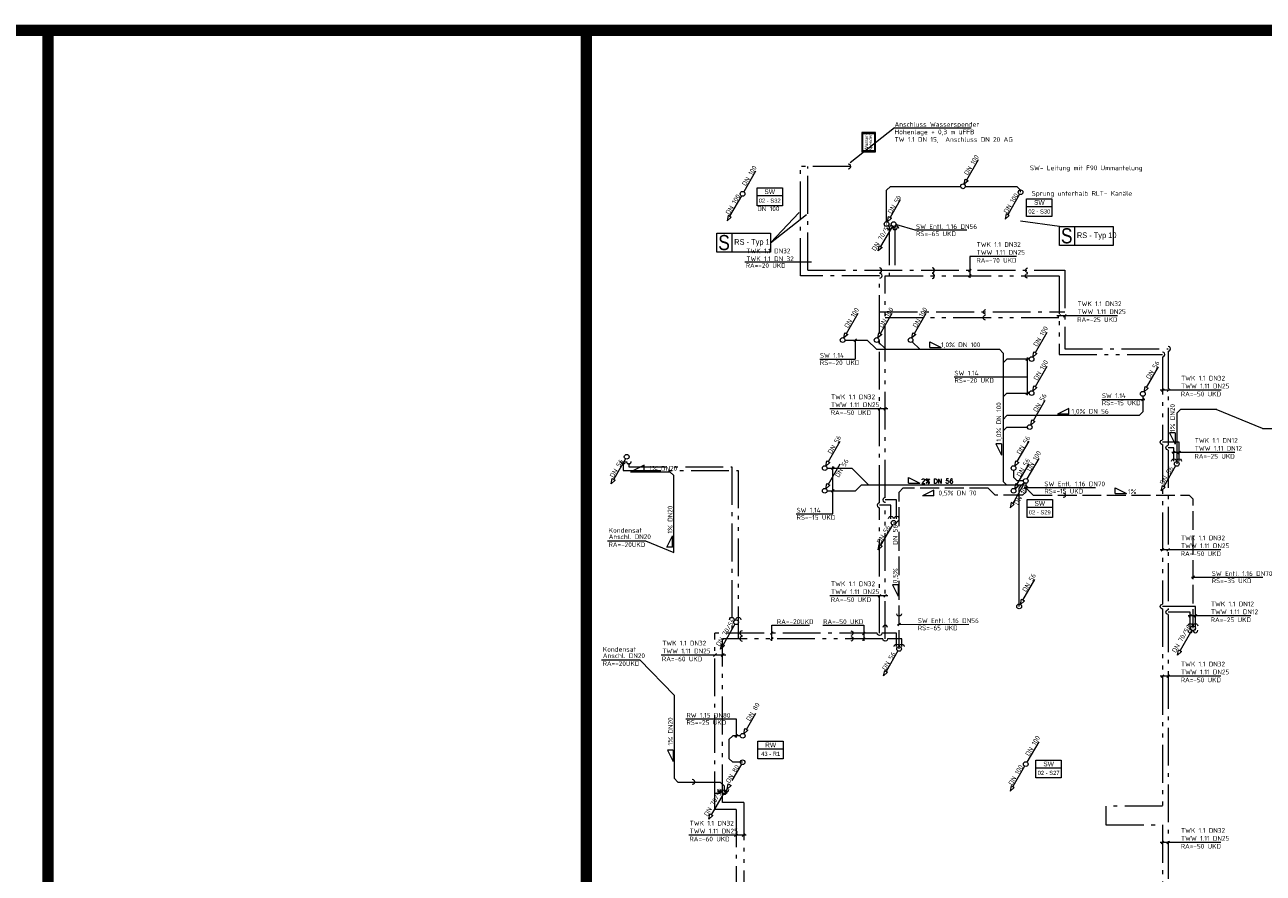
# Model space of a CAD drawing. Header units: metres. Extents: x -5 to 278, y -19 to 180.
# Tile 9 of 59: x 67 to 100, y 34 to 57. Entities that reach past the tile are written whole.
import ezdxf
from ezdxf.enums import TextEntityAlignment as Align

# ---------------------------------------------------------------- set-up
doc = ezdxf.new("R2010")
doc.units = ezdxf.units.M
doc.header["$LTSCALE"] = 0.1
for name, pattern in [('_PGMM_Ge_2Pkt', [16, 10, -2, 0, -2, 0, -2]), ('_PGMM_Ge_Ku', [6.5, 5, -1.5]), ('_PGMM_Ge_Pkt', [14, 10, -2, 0, -2])]:
    doc.linetypes.add(name, pattern=pattern)
doc.layers.get('0').update_dxf_attribs({"linetype": 'CONTINUOUS', "lineweight": 20})
for name, color, linetype, lineweight in [('A_TWW Bereiter_6', 4, 'CONTINUOUS', 20), ('S_Fallstrangentlüftung', 24, '_PGMM_Ge_Ku', 20), ('S_Fallstrangentlüftung TXT', 24, 'CONTINUOUS', 20), ('S_Kaltwasser', 90, '_PGMM_Ge_Pkt', 20), ('S_Kondensat', 23, 'CONTINUOUS', 20), ('S_Kondensat TXT', 23, 'CONTINUOUS', 20), ('S_Regenwasser', 162, '_PGMM_Ge_Ku', 20), ('S_Regenwasser TXT', 162, 'CONTINUOUS', 20), ('S_Schmutzwasser', 34, 'CONTINUOUS', 20), ('S_Schmutzwasser TXT', 34, 'CONTINUOUS', 20), ('S_Stempel Schott', 125, 'CONTINUOUS', 20), ('S_TXT Strang RW', 140, 'CONTINUOUS', 20), ('S_TXT Strang SW', 30, 'CONTINUOUS', 20), ('S_TXT_W+K+Z', 125, 'CONTINUOUS', 20), ('S_Warmwasser', 10, '_PGMM_Ge_2Pkt', 20), ('S_Wasserspender', 210, 'CONTINUOUS', 20)]:
    doc.layers.add(name, color=color, linetype=linetype, lineweight=lineweight)
doc.styles.add('ACS_ISOCT', font='ISOCT')
doc.styles.add('Arial', font='arial.ttf')
doc.styles.add('ARIAL_NARROW', font='ARIALN.TTF')
doc.styles.add('Romans 2.0 mm', font='romans.shx', dxfattribs={"height": 2})
doc.styles.get("Standard").update_dxf_attribs({"font": 'isocp.shx', "height": 0.001})

# ---------------------------------------------------------------- blocks, each defined once
blk = doc.blocks.new('Wasserspender')
at = {"color": 0, "linetype": 'ByBlock'}
for points in [[(0, -0.36), (0.515, -0.36), (0.515, 0), (0, 0)], [(0.031, -0.022), (0.484, -0.022), (0.484, -0.338), (0.031, -0.338)]]:
    blk.add_lwpolyline(points, close=True, dxfattribs=at)
at = {"color": 0, "linetype": 'ByBlock', "insert": (0.038, -0.077), "char_height": 0.085, "attachment_point": 1, "rotation": 360, "line_spacing_factor": 0.78, "style": 'Arial'}
blk.add_mtext('Wasser-\\Pspender', dxfattribs=at)
blk = doc.blocks.new('*U26')
at = {"color": 0, "linetype": 'ByBlock'}
blk.add_wipeout([(0, 0), (0.671, 0), (0.671, -0.473), (0, -0.473)], dxfattribs=at)
blk.add_lwpolyline([(0, 0), (0.671, 0), (0.671, -0.473), (0, -0.473)], close=True, dxfattribs=at)
blk.add_lwpolyline([(0, -0.203), (0.671, -0.203)], dxfattribs=at)
blk.add_lwpolyline([(0, -0.203), (0.671, -0.203)], dxfattribs=at)
at = {"color": 0, "linetype": 'ByBlock', "insert": (0.336, -0.102), "char_height": 0.125, "width": 0.20598, "attachment_point": 5, "style": 'ACS_ISOCT'}
blk.add_mtext('{\\fArial|b0|i0|c0|p34;SW}', dxfattribs=at)
at = {"color": 0, "linetype": 'ByBlock', "style": 'Arial'}
blk.add_attdef('STRANG_NR.', text='', height=0.11, dxfattribs=at).set_placement((0.336, -0.338), align=Align.MIDDLE_CENTER)
blk = doc.blocks.new('*U27')
at = {"color": 0, "linetype": 'ByBlock'}
blk.add_wipeout([(0, 0), (0.671, 0), (0.671, -0.473), (0, -0.473)], dxfattribs=at)
blk.add_lwpolyline([(0, 0), (0.671, 0), (0.671, -0.473), (0, -0.473)], close=True, dxfattribs=at)
blk.add_lwpolyline([(0, -0.203), (0.671, -0.203)], dxfattribs=at)
blk.add_lwpolyline([(0, -0.203), (0.671, -0.203)], dxfattribs=at)
at = {"color": 0, "linetype": 'ByBlock', "insert": (0.336, -0.102), "char_height": 0.125, "width": 0.20598, "attachment_point": 5, "style": 'ACS_ISOCT'}
blk.add_mtext('{\\fArial|b0|i0|c0|p34;RW}', dxfattribs=at)
at = {"color": 0, "linetype": 'ByBlock', "style": 'Arial'}
blk.add_attdef('STRANG_NR.', text='', height=0.11, dxfattribs=at).set_placement((0.336, -0.338), align=Align.MIDDLE_CENTER)

msp = doc.modelspace()

# ---------------------------------------------------------------- linework, layer by layer
at = {"layer": 'A_TWW Bereiter_6', "const_width": 0.3}
for points in [[(22.25, 56.501), (131.6, 56.501), (131.6, 7.151), (22.25, 7.151)], [(67.85, 56.501), (82.11, 56.501), (82.11, 19.141), (67.85, 19.141)]]:
    msp.add_lwpolyline(points, close=True, dxfattribs=at)
at = {"layer": 'S_Fallstrangentlüftung'}
for p, q in [((90.395, 44.279), (90.495, 44.379)), ((92.756, 44.379), (90.495, 44.379)), ((92.941, 44.194), (92.756, 44.379)), ((93.75, 44.512), (93.75, 44.279)), ((93.75, 44.394), (93.95, 44.194)), ((90.395, 40.126), (90.395, 44.279)), ((93.664, 44.194), (92.941, 44.194)), ((93.75, 44.279), (93.664, 44.194)), ((93.95, 44.194), (98.08, 44.194)), ((98.08, 44.194), (98.18, 44.094)), ((98.18, 40.675), (98.18, 44.094)), ((90.251, 43.466), (90.315, 43.466)), ((90.315, 43.466), (90.395, 43.541))]:
    msp.add_line(p, q, dxfattribs=at)
at = {"layer": 'S_Fallstrangentlüftung', "linetype": 'Continuous', "extrusion": (0, 0, -1)}
for centre, major_axis, start_param, end_param in [((94.743, 44.194), (0.0625, 0), 4.708766, 7.866194), ((90.395, 41.052), (0.0442, 0.0442), 0.781775, 3.939203)]:
    msp.add_ellipse(centre, major_axis=major_axis, ratio=1, start_param=start_param, end_param=end_param, dxfattribs=at)
at = {"layer": 'S_Fallstrangentlüftung TXT'}
for p, q in [((90.322, 51.365), (90.813, 51.222)), ((90.813, 51.222), (92.193, 51.222)), ((91.319, 44.331), (91.019, 44.181)), ((91.319, 44.181), (91.319, 44.331)), ((93.709, 44.396), (95.596, 44.4)), ((93.713, 44.362), (93.783, 44.432)), ((96.117, 44.239), (96.117, 44.389)), ((96.117, 44.389), (96.417, 44.239)), ((91.319, 44.181), (91.019, 44.181)), ((96.117, 44.239), (96.417, 44.239)), ((98.142, 42.023), (100.029, 42.026)), ((98.146, 41.989), (98.216, 42.059)), ((90.366, 41.821), (90.216, 41.821)), ((90.216, 41.821), (90.366, 41.521)), ((90.366, 41.821), (90.366, 41.521)), ((90.356, 40.775), (92.243, 40.779)), ((90.36, 40.741), (90.43, 40.811))]:
    msp.add_line(p, q, dxfattribs=at)
at = {"layer": 'S_Kaltwasser'}
for p, q in [((87.78, 50.003), (87.78, 52.9)), ((89.113, 52.9), (87.78, 52.9)), ((87.975, 50.15, 2.899), (87.974, 52.9)), ((89.879, 50.005), (87.786, 50.005)), ((87.975, 50.15), (94.783, 50.15)), ((89.879, 43.991), (89.879, 50.005)), ((94.783, 50.15), (94.783, 48.074)), ((89.879, 49.054), (94.783, 49.054)), ((94.783, 48.074), (97.524, 48.074)), ((97.524, 48.012), (97.524, 45.517)), ((97.675, 45.454), (97.524, 45.454)), ((97.524, 45.392), (97.524, 41.165)), ((97.675, 45.095), (97.675, 45.454)), ((90.179, 43.928), (89.879, 43.928)), ((89.879, 40.541), (89.879, 43.866)), ((90.179, 43.569), (90.179, 43.928)), ((98.105, 41.103), (97.524, 41.103)), ((97.524, 41.04), (97.524, 30.178)), ((98.105, 40.621), (98.105, 41.103)), ((89.817, 40.541), (85.519, 40.541)), ((85.519, 35.876), (85.519, 40.541)), ((90.329, 40.541), (89.942, 40.541)), ((90.329, 40.19), (90.329, 40.541)), ((85.519, 36.303), (85.652, 36.303)), ((85.652, 36.4), (85.652, 36.303)), ((86.079, 35.876), (85.519, 35.876)), ((86.079, 35.876), (86.079, 32.843))]:
    msp.add_line(p, q, dxfattribs=at)
for points in [[(90.284, 51.287), (90.284, 50.15)], [(83.237, 45.045), (83.237, 44.943), (85.963, 44.943), (85.963, 40.541)]]:
    msp.add_lwpolyline(points, dxfattribs=at)
at = {"layer": 'S_Kaltwasser', "linetype": 'Continuous'}
for centre, major_axis in [((89.05, 52.9), (0.0625, 0)), ((89.879, 50.15), (0.0625, 0)), ((91.273, 50.15), (0.0625, 0)), ((89.884, 50.005), (0.0625, 0)), ((97.524, 48.074), (0.0625, 0)), ((89.879, 43.928), (-0.0625, 0)), ((86.241, 40.545), (-0.0625, 0)), ((98.105, 40.618), (0, -0.0625)), ((85.647, 36.4), (0, -0.0625))]:
    msp.add_ellipse(centre, major_axis=major_axis, ratio=1, start_param=4.708766, end_param=7.866194, dxfattribs=at)
at = {"layer": 'S_Kaltwasser'}
for centre in [(90.284, 51.287), (83.237, 45.087)]:
    msp.add_ellipse(centre, major_axis=(0, -0.0625), ratio=1, start_param=4.708766, end_param=7.866194, dxfattribs=at)
at = {"layer": 'S_Kaltwasser', "linetype": 'Continuous', "extrusion": (0, 0, -1)}
for centre, major_axis, start_param, end_param in [((93.805, 50.15), (-0.0442, 0.0442), 3.966282, 7.123709), ((92.69, 49.047), (-0.0442, 0.0442), 3.966282, 7.123709), ((97.524, 45.454), (-0.045, 0.0434), 3.94525, 7.086842), ((97.675, 45.095), (0.0442, 0.0442), 3.923368, 7.080795), ((90.179, 43.576), (0.0442, 0.0442), 3.923368, 7.080795), ((97.524, 41.103), (-0.045, 0.0434), 3.94525, 7.086842), ((85.962, 40.9), (0, 0.0625), 4.708766, 7.866194), ((98.105, 40.734), (0, 0.0625), 4.708766, 7.866194), ((89.116, 40.545), (-0.0442, 0.0442), 0.781775, 3.939203), ((89.879, 40.542), (0.0442, 0.0442), 0.781775, 3.939203), ((90.329, 40.193), (0.0442, 0.0442), 3.923368, 7.080795)]:
    msp.add_ellipse(centre, major_axis=major_axis, ratio=1, start_param=start_param, end_param=end_param, dxfattribs=at)
at = {"layer": 'S_Kondensat'}
for p, q in [((97.85, 46.465), (97.75, 46.365)), ((97.75, 46.365), (97.75, 45.025)), ((98.813, 46.465), (97.85, 46.465)), ((83.28, 44.819), (84.327, 44.819)), ((84.327, 44.819), (84.427, 44.719)), ((84.427, 42.68), (84.427, 44.719)), ((84.437, 38.904), (84.437, 36.7)), ((84.537, 36.6), (84.437, 36.7)), ((84.537, 36.6), (85.658, 36.6)), ((85.658, 36.6), (85.76, 36.5)), ((85.76, 36.5), (85.763, 36.332))]:
    msp.add_line(p, q, dxfattribs=at)
at = {"layer": 'S_Kondensat', "linetype": 'Continuous'}
msp.add_ellipse((84.919, 36.605), major_axis=(0.0625, 0), ratio=1, start_param=4.708766, end_param=7.866194, dxfattribs=at)
at = {"layer": 'S_Kondensat TXT'}
for p, q in [((100.015, 45.96), (98.788, 46.465)), ((100.015, 45.96), (101.025, 45.96)), ((97.704, 45.846), (97.554, 45.846)), ((97.554, 45.846), (97.704, 45.546)), ((97.704, 45.846), (97.704, 45.546)), ((83.646, 44.989), (83.346, 44.839)), ((83.646, 44.839), (83.646, 44.989)), ((83.646, 44.839), (83.346, 44.839)), ((82.671, 42.988), (83.681, 42.988)), ((83.681, 42.988), (84.427, 42.68)), ((84.247, 42.824), (84.397, 43.124)), ((84.397, 42.824), (84.397, 43.124)), ((84.397, 42.824), (84.247, 42.824)), ((82.515, 39.838), (83.524, 39.838)), ((83.524, 39.838), (84.437, 38.904)), ((84.407, 37.448), (84.257, 37.448)), ((84.257, 37.448), (84.407, 37.148)), ((84.407, 37.448), (84.407, 37.148))]:
    msp.add_line(p, q, dxfattribs=at)
at = {"layer": 'S_Regenwasser'}
for p, q in [((86.35, 37.996), (86.663, 38.537)), ((85.987, 37.825), (85.887, 37.725)), ((85.887, 37.725), (85.887, 37.225)), ((86.189, 37.825), (85.987, 37.825)), ((86.283, 37.879), (86.311, 38.019)), ((86.389, 37.974), (86.283, 37.879)), ((86.311, 38.019), (86.389, 37.974)), ((85.887, 37.225), (85.987, 37.125)), ((86.219, 37.071), (85.906, 36.53)), ((86.25, 37.125), (85.987, 37.125)), ((85.839, 36.413), (85.867, 36.552)), ((85.945, 36.507), (85.839, 36.413)), ((85.867, 36.552), (85.945, 36.507))]:
    msp.add_line(p, q, dxfattribs=at)
at = {"layer": 'S_Regenwasser', "linetype": 'Continuous'}
for centre in [(86.252, 37.825), (86.25, 37.125)]:
    msp.add_ellipse(centre, major_axis=(0, 0.0625), ratio=1, start_param=-1.570796, end_param=4.712389, dxfattribs=at)
at = {"layer": 'S_Regenwasser TXT'}
for p, q in [((84.744, 38.273), (86.081, 38.273)), ((86.081, 38.273), (86.081, 37.784)), ((86.041, 37.786), (86.121, 37.864))]:
    msp.add_line(p, q, dxfattribs=at)
at = {"layer": 'S_Schmutzwasser'}
for p, q in [((92.185, 52.545), (92.498, 53.086)), ((86.592, 52.771), (86.28, 52.229)), ((92.118, 52.428), (92.146, 52.567)), ((92.224, 52.522), (92.118, 52.428)), ((92.146, 52.567), (92.224, 52.522)), ((90.165, 52.372), (90.065, 52.272)), ((90.065, 51.437), (90.065, 52.272)), ((90.165, 52.372), (92.024, 52.372)), ((92.149, 52.372), (93.512, 52.372)), ((93.585, 52.162), (93.272, 51.621)), ((93.612, 52.272), (93.512, 52.372)), ((93.612, 52.218), (93.612, 52.272)), ((86.217, 52.121), (85.905, 51.58)), ((90.425, 52.012), (90.157, 51.549)), ((85.866, 51.602), (85.837, 51.463)), ((85.837, 51.463), (85.944, 51.557)), ((85.944, 51.557), (85.866, 51.602)), ((90.09, 51.432), (90.118, 51.572)), ((90.196, 51.527), (90.09, 51.432)), ((90.118, 51.572), (90.196, 51.527)), ((93.233, 51.643), (93.205, 51.504)), ((93.205, 51.504), (93.311, 51.598)), ((93.311, 51.598), (93.233, 51.643)), ((90.219, 51.321), (89.906, 50.78)), ((89.839, 50.663), (89.867, 50.802)), ((89.945, 50.757), (89.839, 50.663)), ((89.867, 50.802), (89.945, 50.757)), ((88.999, 48.476), (89.311, 49.017)), ((89.899, 48.476), (90.211, 49.017)), ((90.799, 48.476), (91.111, 49.017)), ((88.9, 48.305), (88.9, 48.305)), ((88.931, 48.359), (88.96, 48.499)), ((89.038, 48.454), (88.931, 48.359)), ((88.96, 48.499), (89.038, 48.454)), ((88.962, 48.305), (89.547, 48.305)), ((89.547, 48.305), (89.792, 48.06)), ((89.831, 48.359), (89.86, 48.499)), ((89.938, 48.454), (89.831, 48.359)), ((89.844, 48.261), (90.045, 48.06)), ((89.86, 48.499), (89.938, 48.454)), ((90.731, 48.359), (90.76, 48.499)), ((90.838, 48.454), (90.731, 48.359)), ((90.744, 48.261), (90.945, 48.06)), ((90.76, 48.499), (90.838, 48.454)), ((94.004, 47.971), (94.316, 48.512)), ((89.792, 48.06), (93.05, 48.06)), ((93.15, 47.96), (93.05, 48.06)), ((93.15, 47.96), (93.15, 44.562)), ((93.936, 47.854), (93.965, 47.994)), ((94.043, 47.949), (93.936, 47.854)), ((93.965, 47.994), (94.043, 47.949)), ((93.25, 47.8), (93.15, 47.7)), ((93.843, 47.8), (93.25, 47.8)), ((94.004, 47.071), (94.316, 47.612)), ((96.949, 47.051), (97.261, 47.592)), ((93.936, 46.954), (93.965, 47.094)), ((94.043, 47.049), (93.936, 46.954)), ((93.965, 47.094), (94.043, 47.049)), ((96.881, 46.934), (96.91, 47.073)), ((96.988, 47.028), (96.881, 46.934)), ((96.91, 47.073), (96.988, 47.028)), ((93.25, 46.9), (93.15, 46.8)), ((93.25, 46.9), (93.843, 46.9)), ((93.953, 46.171), (94.265, 46.712)), ((96.85, 46.817), (96.85, 46.402)), ((93.25, 46.302), (93.15, 46.202)), ((96.75, 46.302), (93.25, 46.302)), ((96.75, 46.302), (96.85, 46.402)), ((93.25, 46), (93.15, 45.9)), ((93.25, 46), (93.792, 46)), ((93.885, 46.054), (93.914, 46.194)), ((93.992, 46.149), (93.885, 46.054)), ((93.914, 46.194), (93.992, 46.149)), ((88.524, 45.084), (88.836, 45.625)), ((93.524, 45.084), (93.836, 45.625)), ((83.149, 45.158), (82.837, 44.617)), ((88.456, 44.967), (88.485, 45.106)), ((88.563, 45.061), (88.456, 44.967)), ((88.485, 45.106), (88.563, 45.061)), ((88.524, 44.484), (88.836, 45.025)), ((93.456, 44.967), (93.485, 45.106)), ((93.563, 45.061), (93.456, 44.967)), ((93.485, 45.106), (93.563, 45.061)), ((93.524, 44.484), (93.836, 45.025)), ((94.094, 45.17), (93.781, 44.629)), ((97.719, 44.971), (97.406, 44.43)), ((82.769, 44.5), (82.798, 44.64)), ((82.798, 44.64), (82.876, 44.595)), ((88.487, 44.912), (89.147, 44.912)), ((89.147, 44.912), (89.597, 44.462)), ((93.425, 44.85), (93.425, 44.675)), ((93.425, 44.675), (93.525, 44.575)), ((82.876, 44.595), (82.769, 44.5)), ((88.456, 44.367), (88.485, 44.506)), ((88.563, 44.461), (88.456, 44.367)), ((88.485, 44.506), (88.563, 44.461)), ((88.487, 44.312), (89.241, 44.312)), ((89.241, 44.312), (89.386, 44.462)), ((93.638, 44.462), (89.386, 44.462)), ((93.25, 44.462), (93.15, 44.562)), ((93.719, 44.521), (93.406, 43.98)), ((93.456, 44.367), (93.485, 44.506)), ((93.563, 44.461), (93.456, 44.367)), ((93.469, 44.357), (93.575, 44.462)), ((93.485, 44.506), (93.563, 44.461)), ((93.687, 44.575), (93.525, 44.575)), ((93.575, 44.378), (93.638, 44.462)), ((93.575, 41.25), (93.575, 44.378)), ((93.638, 44.462), (93.706, 44.531)), ((97.339, 44.313), (97.367, 44.452)), ((97.445, 44.407), (97.339, 44.313)), ((97.367, 44.452), (97.445, 44.407)), ((93.367, 44.002), (93.339, 43.863)), ((93.339, 43.863), (93.445, 43.957)), ((93.445, 43.957), (93.367, 44.002)), ((90.219, 43.411), (89.906, 42.87)), ((89.839, 42.753), (89.867, 42.892)), ((89.945, 42.847), (89.839, 42.753)), ((89.867, 42.892), (89.945, 42.847)), ((93.674, 41.421), (93.986, 41.962)), ((93.606, 41.304), (93.635, 41.444)), ((93.713, 41.399), (93.606, 41.304)), ((93.635, 41.444), (93.713, 41.399)), ((86.047, 40.778), (85.735, 40.236)), ((98.149, 40.621), (97.836, 40.08)), ((85.667, 40.12), (85.696, 40.259)), ((85.774, 40.214), (85.667, 40.12)), ((85.696, 40.259), (85.774, 40.214)), ((90.364, 40.071), (90.052, 39.53)), ((97.769, 39.963), (97.797, 40.102)), ((97.875, 40.057), (97.769, 39.963)), ((97.797, 40.102), (97.875, 40.057)), ((89.984, 39.413), (90.013, 39.552)), ((90.09, 39.507), (89.984, 39.413)), ((90.013, 39.552), (90.09, 39.507)), ((94.094, 37.67), (93.781, 37.129)), ((93.719, 37.021), (93.406, 36.48)), ((93.367, 36.502), (93.339, 36.363)), ((93.339, 36.363), (93.445, 36.457)), ((93.445, 36.457), (93.367, 36.502)), ((85.732, 36.278), (85.42, 35.736)), ((85.352, 35.62), (85.381, 35.759)), ((85.381, 35.759), (85.459, 35.714)), ((85.459, 35.714), (85.352, 35.62))]:
    msp.add_line(p, q, dxfattribs=at)
at = {"layer": 'S_Schmutzwasser', "linetype": 'Continuous'}
for centre, start_param, end_param in [((86.248, 52.175), -1.570796, 4.712389), ((92.086, 52.374), -1.570796, 4.712389), ((93.612, 52.218), -1.570796, 4.712389), ((90.063, 51.375), -1.570796, 4.712389), ((90.19, 51.262), 4.708766, 7.866194), ((90.25, 51.375), -1.570796, 4.712389), ((90.327, 51.254), 4.708766, 7.866194), ((88.9, 48.305), -1.570796, 4.712389), ((89.8, 48.305), -1.570796, 4.712389), ((90.7, 48.305), -1.570796, 4.712389), ((93.905, 47.8), -1.570796, 4.712389), ((93.905, 46.9), -1.570796, 4.712389), ((96.85, 46.88), -1.570796, 4.712389), ((93.854, 46), -1.570796, 4.712389), ((83.18, 45.212), -1.570796, 4.712389), ((88.425, 44.912), -1.570796, 4.712389), ((93.425, 44.912), -1.570796, 4.712389), ((97.75, 45.025), -1.570796, 4.712389), ((93.75, 44.575), -1.570796, 4.712389), ((88.425, 44.312), -1.570796, 4.712389), ((93.425, 44.312), -1.570796, 4.712389), ((90.25, 43.465), -1.570796, 4.712389), ((93.575, 41.25), -1.570796, 4.712389), ((86.078, 40.832), -1.570796, 4.712389), ((98.18, 40.675), -1.570796, 4.712389), ((90.395, 40.125), -1.570796, 4.712389), ((93.75, 37.075), -1.570796, 4.712389), ((85.763, 36.332), -1.570796, 4.712389)]:
    msp.add_ellipse(centre, major_axis=(0, 0.0625), ratio=1, start_param=start_param, end_param=end_param, dxfattribs=at)
at = {"layer": 'S_Schmutzwasser TXT'}
for p, q in [((89.195, 48.27), (89.265, 48.34)), ((89.231, 48.305), (89.23, 47.8)), ((91.209, 48.106), (91.209, 48.256)), ((91.209, 48.256), (91.509, 48.106)), ((91.209, 48.106), (91.509, 48.106)), ((88.292, 47.8), (89.23, 47.8)), ((93.751, 47.765), (93.821, 47.835)), ((93.786, 47.844), (93.786, 46.843)), ((91.855, 47.329), (93.786, 47.329)), ((93.751, 46.865), (93.821, 46.935)), ((95.76, 46.733), (96.901, 46.733)), ((96.815, 46.7), (96.885, 46.769)), ((94.89, 46.494), (94.59, 46.344)), ((94.89, 46.344), (94.59, 46.344)), ((94.89, 46.344), (94.89, 46.494)), ((93.109, 45.553), (92.959, 45.553)), ((92.959, 45.553), (93.109, 45.253)), ((93.109, 45.553), (93.109, 45.253)), ((88.606, 44.878), (88.676, 44.947)), ((88.641, 43.702), (88.641, 44.957)), ((90.644, 44.515), (90.644, 44.665)), ((90.644, 44.665), (90.944, 44.515)), ((88.606, 44.278), (88.676, 44.348)), ((90.644, 44.515), (90.944, 44.515)), ((87.673, 43.702), (88.641, 43.702))]:
    msp.add_line(p, q, dxfattribs=at)
at = {"layer": 'S_Stempel Schott'}
for p, q in [((86.985, 50.881), (87.747, 51.68)), ((86.985, 50.881), (87.944, 51.625)), ((94.64, 51.31), (93.612, 51.45)), ((95.04, 51.31), (95.04, 50.81)), ((85.966, 51.131), (85.966, 50.631))]:
    msp.add_line(p, q, dxfattribs=at)
for points in [[(94.64, 51.31), (96.06, 51.31), (96.06, 50.81), (94.64, 50.81)], [(85.566, 51.131), (86.985, 51.131), (86.985, 50.631), (85.566, 50.631)]]:
    msp.add_lwpolyline(points, close=True, dxfattribs=at)
at = {"layer": 'S_TXT_W+K+Z'}
for p, q in [((90.271, 53.922), (89.1, 53)), ((90.271, 53.922), (92.305, 53.922)), ((93.508, 50.516), (92.27, 50.516)), ((92.27, 50.516), (92.27, 49.955)), ((86.307, 50.379), (88.075, 50.379, 2.678)), ((92.235, 50.116), (92.305, 50.185)), ((92.235, 49.966), (92.305, 50.035)), ((96.178, 48.947), (94.569, 48.947)), ((94.598, 48.912), (94.667, 48.982)), ((94.748, 48.912), (94.818, 48.982)), ((98.921, 46.977), (97.312, 46.977)), ((97.341, 46.942), (97.411, 47.012)), ((97.491, 46.942), (97.561, 47.012)), ((90.095, 46.482), (88.563, 46.482)), ((89.843, 46.447), (89.913, 46.517)), ((89.993, 46.447), (90.063, 46.517)), ((99.284, 45.328), (97.62, 45.328)), ((97.641, 45.293), (97.71, 45.363)), ((97.778, 45.293), (97.848, 45.363)), ((98.919, 42.748), (97.31, 42.748)), ((97.339, 42.713), (97.409, 42.783)), ((97.489, 42.713), (97.559, 42.783)), ((90.097, 41.532), (88.564, 41.532)), ((89.844, 41.497), (89.914, 41.567)), ((89.994, 41.497), (90.064, 41.567)), ((98.07, 40.965), (98.14, 41.034)), ((98.208, 40.965), (98.277, 41.034)), ((87.027, 40.344), (87.027, 40.751)), ((87.027, 40.751), (88.02, 40.751)), ((88.375, 40.751), (89.46, 40.751)), ((89.46, 40.751), (89.46, 40.339)), ((99.714, 41), (98.049, 41)), ((86.992, 40.513), (87.062, 40.582)), ((86.992, 40.363), (87.062, 40.432)), ((89.425, 40.503), (89.495, 40.573)), ((89.425, 40.353), (89.495, 40.423)), ((85.803, 39.962), (84.094, 39.962)), ((85.479, 39.923), (85.559, 40.002)), ((85.679, 39.923), (85.759, 40.002)), ((98.919, 39.407), (97.31, 39.407)), ((97.339, 39.372), (97.409, 39.442)), ((97.489, 39.372), (97.559, 39.442)), ((86.344, 35.194), (84.826, 35.194)), ((86.039, 35.155), (86.119, 35.233)), ((86.239, 35.155), (86.319, 35.233)), ((98.919, 35.002), (97.31, 35.002)), ((97.339, 34.968), (97.409, 35.037)), ((97.489, 34.968), (97.559, 35.037))]:
    msp.add_line(p, q, dxfattribs=at)
at = {"layer": 'S_Warmwasser'}
for p, q in [((90.029, 44.135), (90.029, 50)), ((90.029, 50), (94.633, 50)), ((94.633, 50), (94.633, 47.924)), ((90.029, 48.904), (94.633, 48.904)), ((94.633, 47.924), (97.374, 47.924)), ((97.374, 47.862), (97.374, 45.661)), ((97.812, 45.598), (97.374, 45.598)), ((97.812, 45.095), (97.812, 45.598)), ((97.374, 45.536), (97.374, 41.309)), ((90.329, 44.072), (90.029, 44.072)), ((90.029, 40.391), (90.029, 44.01)), ((90.329, 43.569), (90.329, 44.072)), ((98.242, 41.247), (97.374, 41.247)), ((97.374, 41.184), (97.374, 35.965)), ((98.242, 40.622), (98.242, 41.247)), ((89.967, 40.391), (85.719, 40.391)), ((85.719, 36.063), (85.719, 40.391)), ((90.466, 40.392), (90.092, 40.392)), ((90.466, 40.19), (90.466, 40.392)), ((85.822, 36.3), (85.719, 36.3)), ((85.822, 36.4), (85.822, 36.3)), ((86.279, 36.063), (85.719, 36.063)), ((86.279, 36.063), (86.279, 32.987)), ((97.374, 35.965), (95.874, 35.965)), ((95.874, 35.965), (95.874, 35.465)), ((95.874, 35.465), (97.374, 35.465)), ((97.374, 35.465), (97.374, 30.322))]:
    msp.add_line(p, q, dxfattribs=at)
for points in [[(90.134, 51.287), (90.134, 50)], [(83.087, 45.045), (83.087, 44.851), (86.137, 44.851), (86.137, 40.391)]]:
    msp.add_lwpolyline(points, dxfattribs=at)
at = {"layer": 'S_Warmwasser', "linetype": 'Continuous'}
for centre, major_axis, start_param, end_param in [((90.134, 51.287), (0, -0.0625), 4.708766, 7.866194), ((91.273, 50), (0.0625, 0), 4.708766, 7.866194), ((97.374, 47.924), (0.0625, 0), 4.708766, 7.866194), ((83.087, 45.087), (0, -0.0625), 4.708766, 7.866194), ((90.029, 44.072), (-0.0625, 0), 4.708766, 7.866194), ((90.029, 40.69), (0.0442, -0.0442), 0.781775, 3.939203), ((86.241, 40.395), (-0.0625, 0), 4.708766, 7.866194), ((98.242, 40.618), (0, -0.0625), 4.708766, 7.866194), ((85.822, 36.4), (0, -0.0625), 4.708766, 7.866194)]:
    msp.add_ellipse(centre, major_axis=major_axis, ratio=1, start_param=start_param, end_param=end_param, dxfattribs=at)
at = {"layer": 'S_Warmwasser', "linetype": 'Continuous', "extrusion": (0, 0, -1)}
for centre, major_axis, start_param, end_param in [((93.799, 50.001), (-0.0442, 0.0442), 3.966282, 7.123709), ((92.683, 48.897), (-0.0442, 0.0442), 3.966282, 7.123709), ((97.374, 45.598), (-0.045, 0.0434), 3.94525, 7.086842), ((97.812, 45.095), (0.0442, 0.0442), 3.923368, 7.080795), ((90.329, 43.576), (0.0442, 0.0442), 3.923368, 7.080795), ((97.374, 41.247), (-0.045, 0.0434), 3.94525, 7.086842), ((86.137, 40.9), (0, 0.0625), 4.708766, 7.866194), ((98.242, 40.734), (0, 0.0625), 4.708766, 7.866194), ((89.116, 40.395), (-0.0442, 0.0442), 0.781775, 3.939203), ((90.029, 40.392), (0.0442, 0.0442), 0.781775, 3.939203), ((90.466, 40.193), (0.0442, 0.0442), 3.923368, 7.080795)]:
    msp.add_ellipse(centre, major_axis=major_axis, ratio=1, start_param=start_param, end_param=end_param, dxfattribs=at)

# ---------------------------------------------------------------- block references
at = {"layer": 'S_Wasserspender', "rotation": 90}
msp.add_blockref('Wasserspender', (89.408, 53.286), dxfattribs=at)

# ---------------------------------------------------------------- texts
at = {"layer": 'S_Fallstrangentlüftung TXT'}
for s, p in [('SW Entl. 1.16 DN56', (90.843, 51.246, 3.25)), ('RS=-65 UKD', (90.843, 51.055, 3.25))]:
    msp.add_text(s, height=0.125, dxfattribs=at).set_placement(p)
at = {"layer": 'S_Fallstrangentlüftung TXT', "lineweight": 30}
for s, p in [('0,5%%% DN 70', (91.438, 44.192)), ('SW Entl. 1.16 DN70', (94.242, 44.432)), ('RS=-15 UKD', (94.242, 44.24)), ('1%%% ', (96.456, 44.229)), ('SW Entl. 1.16 DN70', (98.675, 42.058)), ('RS=-35 UKD', (98.675, 41.867)), ('SW Entl. 1.16 DN56', (90.889, 40.811)), ('RS=-65 UKD', (90.889, 40.619))]:
    msp.add_text(s, height=0.125, dxfattribs=at).set_placement(p)
msp.add_text('0,5%%%       DN 56', height=0.125, rotation=90, dxfattribs=at).set_placement((90.355, 41.865))
at = {"layer": 'S_Kondensat TXT'}
for p in [(97.699, 45.869), (84.392, 43.179)]:
    msp.add_text('1%%% DN20', height=0.125, rotation=90, dxfattribs=at).set_placement(p)
for s, p in [('1%%% DN20', (83.777, 44.844)), ('Kondensat', (82.704, 43.204)), ('Anschl. DN20', (82.704, 43.035)), ('RA=-20UKD', (82.698, 42.826))]:
    msp.add_text(s, height=0.125, dxfattribs=at).set_placement(p)
at = {"layer": 'S_Kondensat TXT', "lineweight": 30}
for s, p in [('Anschl. DN20', (82.548, 39.885)), ('Kondensat', (82.548, 40.054)), ('RA=-20UKD', (82.542, 39.676))]:
    msp.add_text(s, height=0.125, dxfattribs=at).set_placement(p)
msp.add_text('1%%% DN20', height=0.125, rotation=90, dxfattribs=at).set_placement((84.402, 37.571))
at = {"layer": 'S_Regenwasser TXT', "lineweight": 30}
for s, p in [('RW 1.15 DN80', (84.762, 38.307)), ('RS=-25 UKD', (84.762, 38.116))]:
    msp.add_text(s, height=0.125, dxfattribs=at).set_placement(p)
for p in [(86.442, 38.202), (85.903, 36.557)]:
    msp.add_text('DN 80', height=0.125, rotation=59.2913, dxfattribs=at).set_placement(p)
at = {"layer": 'S_Schmutzwasser TXT'}
for s, rotation, p in [('DN 100', 59.2913, (92.214, 52.654, -0.004)), ('DN 100', 59.2913, (86.332, 52.371)), ('DN 100', 59.2913, (93.263, 51.642)), ('DN 100', 59.2913, (85.898, 51.612)), ('DN 50', 59.2913, (90.192, 51.635)), ('DN 70/56', 59.2913, (89.766, 50.649)), ('DN 100', 59.2913, (89.042, 48.609)), ('DN 100', 59.2913, (89.953, 48.617)), ('DN 100', 59.2913, (90.852, 48.617)), ('DN 100', 59.2913, (94.047, 48.118)), ('DN 100', 59.2913, (94.053, 47.222)), ('DN 56', 59.2913, (97.031, 47.254)), ('1,0%%% DN 100', 90, (93.098, 45.614)), ('DN 56', 59.2913, (94.042, 46.387)), ('DN 56', 59.2913, (88.601, 45.276)), ('DN 56', 59.2913, (93.605, 45.263)), ('DN 100', 59.2913, (93.866, 44.816)), ('DN 56', 59.2913, (82.83, 44.647)), ('DN 56', 59.2913, (88.797, 44.653)), ('DN 56', 59.2913, (93.605, 44.671)), ('DN 56', 59.2913, (97.394, 44.46)), ('DN 100', 59.2913, (93.541, 43.925)), ('DN 56', 59.2913, (89.9, 42.899)), ('DN 56', 59.2913, (93.756, 41.624)), ('DN 70/56', 59.2913, (85.641, 40.181)), ('DN 70/56', 59.2913, (97.717, 40.013)), ('DN 56', 59.2913, (90.041, 39.545)), ('DN 100', 59.2913, (93.835, 37.278)), ('DN 100', 59.2913, (93.388, 36.503)), ('DN 70/56', 59.2913, (85.326, 35.681))]:
    msp.add_text(s, height=0.125, rotation=rotation, dxfattribs=at).set_placement(p)
for s, p in [('SW- Leitung mit F90 Ummantelung', (93.859, 52.8)), ('Sprung unterhalb RLT- Kanäle ', (93.905, 52.124, 2.969)), ('1,0%%% DN 100', (91.506, 48.116)), ('SW 1.14', (88.297, 47.835)), ('RS=-20 UKD', (88.297, 47.643)), ('SW 1.14', (91.86, 47.365)), ('RS=-20 UKD', (91.86, 47.173)), ('SW 1.14', (95.765, 46.768)), ('RS=-15 UKD', (95.765, 46.577)), ('1,0%%% DN 56', (94.962, 46.355)), ('SW 1.14', (87.678, 43.737)), ('RS=-15 UKD', (87.678, 43.546))]:
    msp.add_text(s, height=0.125, dxfattribs=at).set_placement(p)
at = {"layer": 'S_Schmutzwasser TXT', "style": 'Romans 2.0 mm'}
msp.add_text('2%%% DN 56', height=0.125, dxfattribs=at).set_placement((90.983, 44.505))
at = {"layer": 'S_Stempel Schott', "style": 'ARIAL_NARROW'}
for s, height, p in [('S', 0.4, (94.681, 50.864)), ('S', 0.4, (85.606, 50.685)), ('RS - Typ 1', 0.15, (86.028, 50.826)), ('RS - Typ 10', 0.15, (95.103, 51.004))]:
    msp.add_text(s, height=height, dxfattribs=at).set_placement(p)
at = {"layer": 'S_TXT_W+K+Z'}
for s, p in [('Anschluss Wasserspender ', (90.275, 53.952)), ('Höhenlage + 0,3 m üFFB', (90.275, 53.752)), ('TW 1.1 DN 15,  Anschluss DN 20 AG ', (90.275, 53.552)), ('RA=-50 UKD', (88.584, 46.318)), ('RA=-50 UKD', (97.853, 42.584)), ('RA=-50 UKD', (88.585, 41.368)), ('RA=-20UKD', (87.157, 40.784)), ('RA=-50 UKD', (88.382, 40.784)), ('RA=-25 UKD', (98.647, 40.835)), ('RA=-60 UKD', (84.113, 39.798)), ('RA=-50 UKD', (97.853, 39.243)), ('RA=-60 UKD', (84.841, 35.03)), ('RA=-50 UKD', (97.853, 34.838))]:
    msp.add_text(s, height=0.125, dxfattribs=at).set_placement(p)
at = {"layer": 'S_TXT_W+K+Z', "lineweight": 30}
for s, p in [('RA=-20 UKD', (86.331, 50.215)), ('RA=-70 UKD', (92.441, 50.352)), ('RA=-25 UKD', (95.111, 48.783)), ('RA=-50 UKD', (97.855, 46.813)), ('RA=-25 UKD', (98.217, 45.164))]:
    msp.add_text(s, height=0.125, dxfattribs=at).set_placement(p)
at = {"layer": 'S_TXT_W+K+Z', "lineweight": 30, "char_height": 0.125, "width": 13.51068, "attachment_point": 1}
for s, insert in [('TWK 1.1 DN32\\PTWW 1.11 DN25', (92.448, 50.896)), ('TWK 1.1 DN32\\PTWK 1.1 DN 32', (86.349, 50.726)), ('TWK 1.1 DN32\\PTWW 1.11 DN25', (95.119, 49.327)), ('TWK 1.1 DN32\\PTWW 1.11 DN25', (97.862, 47.357)), ('TWK 1.1 DN12\\PTWW 1.11 DN12', (98.225, 45.708))]:
    msp.add_mtext(s, dxfattribs=dict(at, insert=insert))
at = {"layer": 'S_TXT_W+K+Z', "char_height": 0.125, "width": 13.51068, "attachment_point": 1}
for s, insert in [('TWK 1.1 DN32\\PTWW 1.11 DN25', (88.591, 46.862)), ('TWK 1.1 DN32\\PTWW 1.11 DN25', (97.86, 43.128)), ('TWK 1.1 DN32\\PTWW 1.11 DN25', (88.592, 41.912)), ('TWK 1.1 DN12\\PTWW 1.11 DN12', (98.654, 41.379)), ('TWK 1.1 DN32\\PTWW 1.11 DN25', (84.12, 40.342)), ('TWK 1.1 DN32\\PTWW 1.11 DN25', (97.86, 39.787)), ('TWK 1.1 DN32\\PTWW 1.11 DN25', (84.848, 35.574)), ('TWK 1.1 DN32\\PTWW 1.11 DN25', (97.86, 35.382))]:
    msp.add_mtext(s, dxfattribs=dict(at, insert=insert))

# ---------------------------------------------------------------- next in the draw order: block references
at = {"layer": 'S_TXT Strang RW', "lineweight": -3}
msp.add_blockref('*U27', (86.656, 37.687), dxfattribs=at).add_auto_attribs({'STRANG_NR.': '43 - R1'})
at = {"layer": 'S_TXT Strang SW', "lineweight": -3}
for p, values in [((86.632, 52.333), {'STRANG_NR.': '02 - S32'}), ((93.773, 52.047), {'STRANG_NR.': '02 - S30'}), ((93.784, 44.081), {'STRANG_NR.': '02 - S29'}), ((94.019, 37.182), {'STRANG_NR.': '02 - S27'})]:
    msp.add_blockref('*U26', p, dxfattribs=at).add_auto_attribs(values)

# ---------------------------------------------------------------- next in the draw order: texts
msp.add_text('DN 100', height=0.125, dxfattribs=at).set_placement((86.639, 51.718))

doc.saveas('drawing.dxf')
